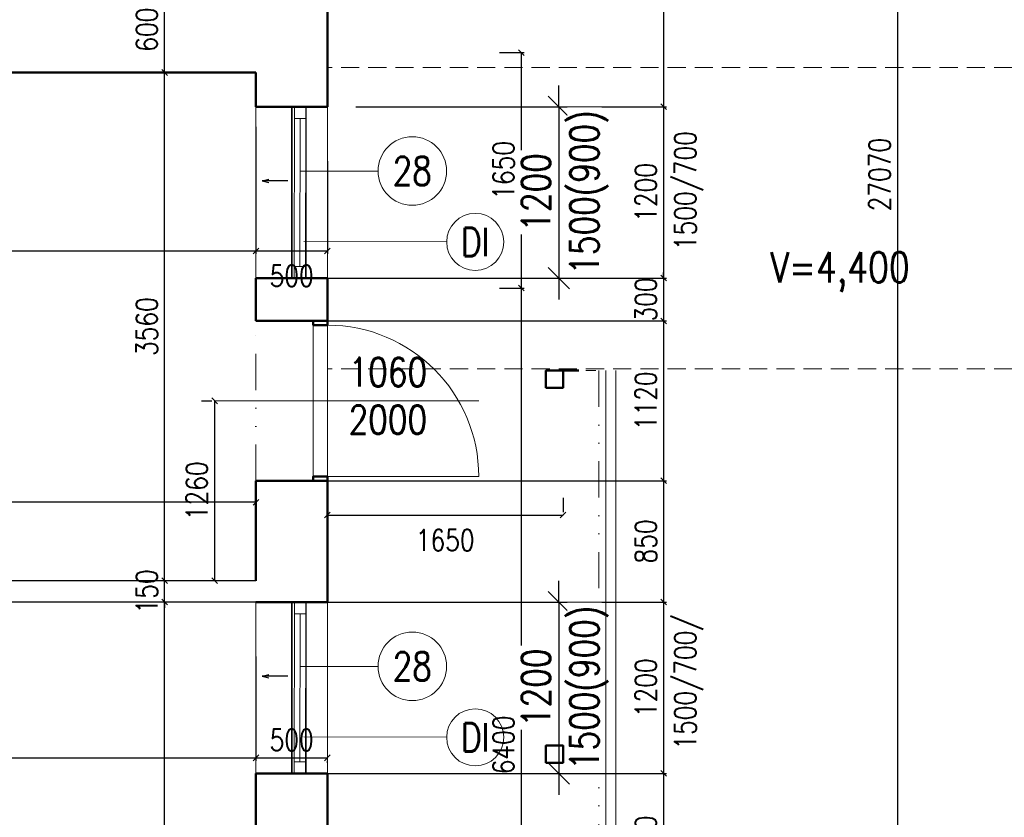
# Model space of a CAD drawing. Header units: millimetres. Extents: x -238874 to 551972, y -298952 to 658415.
# Tile 93 of 256: x 25413 to 32308, y 54303 to 59890. Entities that reach past the tile are written whole.
import ezdxf
from ezdxf.enums import TextEntityAlignment as Align

# ---------------------------------------------------------------- set-up
doc = ezdxf.new("R2010")
doc.units = ezdxf.units.MM
doc.header["$LTSCALE"] = 20
doc.linetypes.add('DIVIDE', pattern=[31.75, 12.7, -6.35, 0, -6.35, 0, -6.35])
doc.linetypes.add('HIDDEN', pattern=[9.525, 6.35, -3.175])
doc.layers.add('00_HEDVIKA_DEMOLICE', color=2, linetype='Continuous', lineweight=30, transparency=0.3)
for name, color, linetype, lineweight in [('00_HEDVIKA_OBRYS', 1, 'Continuous', 50), ('CKBUBLINY', 1, 'Continuous', 18), ('CKBUBLINY DEMOLICE', 4, 'Continuous', 18), ('CKBUBLINY_POPIS', 3, 'Continuous', 25), ('CKKOTY', 3, 'Continuous', 18), ('CKOKNA', 30, 'Continuous', 18), ('CKSYMBOLY', 21, 'Continuous', 25), ('HEDVIKA_OKNA_PARAPET', 70, 'Continuous', 18), ('NOSNÉ', 8, 'Continuous', 50), ('PRUCHODY', 7, 'Continuous', 18)]:
    doc.layers.add(name, color=color, linetype=linetype, lineweight=lineweight)
for name, color, linetype in [('CZ', 255, 'Continuous'), ('KOTY', 8, 'Continuous'), ('ZDP', 50, 'Continuous')]:
    doc.layers.add(name, color=color, linetype=linetype)
doc.styles.add('SIMPLEX', font='SIMPLEX.shx', dxfattribs={"width": 0.8, "bigfont": 'CAD13.shx'})
doc.styles.get("Standard").update_dxf_attribs({"font": 'simplex.shx', "width": 0.8})
doc.dimstyles.new('CADKON', dxfattribs={"dimscale": 100, "dimtxt": 2, "dimasz": 1.5, "dimexe": 0, "dimexo": 2, "dimgap": 0.6, "dimtad": 1, "dimrnd": 1, "dimtxsty": 'Standard', "dimblk1": 'OBLIQUE', "dimblk2": 'OBLIQUE', "dimsah": 1, "dimcen": 2.5, "dimadec": 1, "dimazin": 2, "dimtfac": 1, "dimtix": 1, "dimtmove": 2, "dimatfit": 3, "dimldrblk": 'OPEN30', "dimfxl": 5, "dimtfill": 1, "dimtolj": 1, "dimarcsym": 0})
doc.dimstyles.new('CKA', dxfattribs={"dimtxt": 200, "dimasz": 40, "dimexe": 20, "dimexo": 0.2, "dimgap": 50, "dimtad": 1, "dimdec": 0, "dimrnd": 1, "dimzin": 0, "dimdsep": 46, "dimtxsty": 'Standard', "dimblk1": 'OBLIQUE', "dimblk2": 'OBLIQUE', "dimsah": 1, "dimcen": 0.09, "dimclrd": 253, "dimclre": 253, "dimclrt": 253, "dimadec": 0, "dimazin": 0, "dimtfac": 1, "dimtdec": 0, "dimtix": 1, "dimtmove": 2, "dimatfit": 3, "dimfxl": 1, "dimtolj": 1, "dimtzin": 0, "dimarcsym": 0})

# ---------------------------------------------------------------- blocks, each defined once
blk = doc.blocks.new('_OBLIQUE')
at = {"color": 0, "linetype": 'ByBlock'}
blk.add_line((-0.5, -0.5), (0.5, 0.5), dxfattribs=at)
blk = doc.blocks.new('*D377')
at = {"layer": 'DEFPOINTS', "color": 0, "transparency": 16777216}
for p in [(28393, 58010), (28926.7, 58010), (28548, 51610)]:
    blk.add_point(p, dxfattribs=at)
at = {"layer": 'KOTY', "lineweight": -2, "transparency": 16777216}
for p, q in [((28773.7, 58010), (28946.7, 58010)), ((28926.7, 51610), (28926.7, 58010))]:
    blk.add_line(p, q, dxfattribs=at)
at = {"layer": 'KOTY', "lineweight": -2, "transparency": 16777216, "xscale": 40, "yscale": 40, "zscale": 40}
for p, rotation in [((28926.7, 58010), 90), ((28926.7, 51610), 270)]:
    blk.add_blockref('_OBLIQUE', p, dxfattribs=dict(at, rotation=rotation))
at = {"layer": 'KOTY', "transparency": 16777216, "insert": (28801.7, 54810), "char_height": 150, "attachment_point": 5, "rotation": 90, "style": 'SIMPLEX'}
blk.add_mtext('\\A1;6400', dxfattribs=at)
blk = doc.blocks.new('*D378')
at = {"layer": 'DEFPOINTS', "color": 0, "transparency": 16777216}
for p in [(27068, 55810), (27068, 54610), (29922.3, 54610)]:
    blk.add_point(p, dxfattribs=at)
at = {"layer": 'KOTY', "lineweight": -2, "transparency": 16777216}
for p, q in [((29922.3, 55810), (29922.3, 54610)), ((27448.7, 54610), (29942.3, 54610))]:
    blk.add_line(p, q, dxfattribs=at)
at = {"layer": 'KOTY', "lineweight": -2, "transparency": 16777216, "xscale": 40, "yscale": 40, "zscale": 40}
for p, rotation in [((29922.3, 55810), 90), ((29922.3, 54610), 270)]:
    blk.add_blockref('_OBLIQUE', p, dxfattribs=dict(at, rotation=rotation))
at = {"layer": 'KOTY', "transparency": 16777216, "insert": (29797.3, 55210), "char_height": 150, "attachment_point": 5, "rotation": 90, "style": 'SIMPLEX'}
blk.add_mtext('\\A1;1200', dxfattribs=at)
blk = doc.blocks.new('*D380')
at = {"layer": 'DEFPOINTS', "color": 0, "transparency": 16777216}
for p in [(26428.1, 55810), (27068, 55810), (27068, 52190)]:
    blk.add_point(p, dxfattribs=at)
at = {"layer": 'KOTY', "lineweight": -2, "transparency": 16777216}
for p, q in [((26687.2, 55810), (26408.1, 55810)), ((26428.1, 52190), (26428.1, 55810))]:
    blk.add_line(p, q, dxfattribs=at)
at = {"layer": 'KOTY', "lineweight": -2, "transparency": 16777216, "xscale": 40, "yscale": 40, "zscale": 40}
for p, rotation in [((26428.1, 55810), 90), ((26428.1, 52190), 270)]:
    blk.add_blockref('_OBLIQUE', p, dxfattribs=dict(at, rotation=rotation))
at = {"layer": 'KOTY', "transparency": 16777216, "insert": (26303.1, 54000), "char_height": 150, "attachment_point": 5, "rotation": 90, "style": 'SIMPLEX'}
blk.add_mtext('\\A1;3620', dxfattribs=at)
blk = doc.blocks.new('*D383')
at = {"layer": 'DEFPOINTS', "color": 0, "transparency": 16777216}
for p in [(27068, 55810), (27568, 55064.3), (27568, 54719.3)]:
    blk.add_point(p, dxfattribs=at)
at = {"layer": 'KOTY', "lineweight": -2, "transparency": 16777216}
for p, q in [((27068, 54719.3), (27568, 54719.3)), ((27568, 54683.5), (27568, 54699.3))]:
    blk.add_line(p, q, dxfattribs=at)
at = {"layer": 'KOTY', "lineweight": -2, "transparency": 16777216, "xscale": 40, "yscale": 40, "zscale": 40, "rotation": 180}
blk.add_blockref('_OBLIQUE', (27068, 54719.3), dxfattribs=at)
at = {"layer": 'KOTY', "lineweight": -2, "transparency": 16777216, "xscale": 40, "yscale": 40, "zscale": 40}
blk.add_blockref('_OBLIQUE', (27568, 54719.3), dxfattribs=at)
at = {"layer": 'KOTY', "transparency": 16777216, "insert": (27318, 54844.3), "char_height": 150, "attachment_point": 5, "style": 'SIMPLEX'}
blk.add_mtext('\\A1;500', dxfattribs=at)
blk = doc.blocks.new('*D384')
at = {"layer": 'DEFPOINTS', "color": 0, "transparency": 16777216}
for p in [(27068, 55810), (27068, 54719.3), (22438, 54410)]:
    blk.add_point(p, dxfattribs=at)
at = {"layer": 'KOTY', "lineweight": -2, "transparency": 16777216}
for p, q in [((27068, 55429.3), (27068, 54699.3)), ((22438, 54719.3), (27068, 54719.3))]:
    blk.add_line(p, q, dxfattribs=at)
at = {"layer": 'KOTY', "lineweight": -2, "transparency": 16777216, "xscale": 40, "yscale": 40, "zscale": 40, "rotation": 180}
blk.add_blockref('_OBLIQUE', (22438, 54719.3), dxfattribs=at)
at = {"layer": 'KOTY', "lineweight": -2, "transparency": 16777216, "xscale": 40, "yscale": 40, "zscale": 40}
blk.add_blockref('_OBLIQUE', (27068, 54719.3), dxfattribs=at)
at = {"layer": 'KOTY', "transparency": 16777216, "insert": (24753, 54844.3), "char_height": 150, "attachment_point": 5, "style": 'SIMPLEX'}
blk.add_mtext('\\A1;4630', dxfattribs=at)
blk = doc.blocks.new('*D439')
at = {"layer": 'DEFPOINTS', "color": 0, "transparency": 16777216}
for p in [(27068, 54610), (27068, 53710), (29922.3, 53710)]:
    blk.add_point(p, dxfattribs=at)
at = {"layer": 'KOTY', "lineweight": -2, "transparency": 16777216}
for p, q in [((29922.3, 54610), (29922.3, 53710)), ((27448.7, 53710), (29942.3, 53710))]:
    blk.add_line(p, q, dxfattribs=at)
at = {"layer": 'KOTY', "lineweight": -2, "transparency": 16777216, "xscale": 40, "yscale": 40, "zscale": 40}
for p, rotation in [((29922.3, 54610), 90), ((29922.3, 53710), 270)]:
    blk.add_blockref('_OBLIQUE', p, dxfattribs=dict(at, rotation=rotation))
at = {"layer": 'KOTY', "transparency": 16777216, "insert": (29797.3, 54160), "char_height": 150, "attachment_point": 5, "rotation": 90, "style": 'SIMPLEX'}
blk.add_mtext('\\A1;900', dxfattribs=at)
blk = doc.blocks.new('*D443')
at = {"layer": 'DEFPOINTS', "color": 0, "transparency": 16777216}
for p in [(27068, 59520), (17438, 58870), (27068, 58270)]:
    blk.add_point(p, dxfattribs=at)
at = {"layer": 'KOTY', "lineweight": -2, "transparency": 16777216}
for p, q in [((27068, 59139.3), (27068, 58250)), ((17438, 58270), (27068, 58270))]:
    blk.add_line(p, q, dxfattribs=at)
at = {"layer": 'KOTY', "lineweight": -2, "transparency": 16777216, "xscale": 40, "yscale": 40, "zscale": 40, "rotation": 180}
blk.add_blockref('_OBLIQUE', (17438, 58270), dxfattribs=at)
at = {"layer": 'KOTY', "lineweight": -2, "transparency": 16777216, "xscale": 40, "yscale": 40, "zscale": 40}
blk.add_blockref('_OBLIQUE', (27068, 58270), dxfattribs=at)
at = {"layer": 'KOTY', "transparency": 16777216, "insert": (22253, 58395), "char_height": 150, "attachment_point": 5, "style": 'SIMPLEX'}
blk.add_mtext('\\A1;9630', dxfattribs=at)
blk = doc.blocks.new('*D459')
at = {"layer": 'DEFPOINTS', "color": 0, "transparency": 16777216}
for p in [(23188, 56510), (23188, 55960), (27068, 55960)]:
    blk.add_point(p, dxfattribs=at)
at = {"layer": 'KOTY', "lineweight": -2, "transparency": 16777216}
for p, q in [((23188, 56340.8), (23188, 56530)), ((27068, 56510), (23188, 56510))]:
    blk.add_line(p, q, dxfattribs=at)
at = {"layer": 'KOTY', "lineweight": -2, "transparency": 16777216, "xscale": 40, "yscale": 40, "zscale": 40, "rotation": 180}
blk.add_blockref('_OBLIQUE', (23188, 56510), dxfattribs=at)
at = {"layer": 'KOTY', "lineweight": -2, "transparency": 16777216, "xscale": 40, "yscale": 40, "zscale": 40}
blk.add_blockref('_OBLIQUE', (27068, 56510), dxfattribs=at)
at = {"layer": 'KOTY', "transparency": 16777216, "insert": (25128, 56635), "char_height": 150, "attachment_point": 5, "style": 'SIMPLEX'}
blk.add_mtext('\\A1;3880', dxfattribs=at)
blk = doc.blocks.new('*D463')
at = {"layer": 'DEFPOINTS', "color": 0, "transparency": 16777216}
for p in [(28393, 59660), (28926.7, 59660), (28393, 58010)]:
    blk.add_point(p, dxfattribs=at)
at = {"layer": 'KOTY', "lineweight": -2, "transparency": 16777216}
for p, q in [((28773.7, 59660), (28946.7, 59660)), ((28926.7, 58010), (28926.7, 59660))]:
    blk.add_line(p, q, dxfattribs=at)
at = {"layer": 'KOTY', "lineweight": -2, "transparency": 16777216, "xscale": 40, "yscale": 40, "zscale": 40}
for p, rotation in [((28926.7, 59660), 90), ((28926.7, 58010), 270)]:
    blk.add_blockref('_OBLIQUE', p, dxfattribs=dict(at, rotation=rotation))
at = {"layer": 'KOTY', "transparency": 16777216, "insert": (28801.7, 58835), "char_height": 150, "attachment_point": 5, "rotation": 90, "style": 'SIMPLEX'}
blk.add_mtext('\\A1;1650', dxfattribs=at)
blk = doc.blocks.new('*D464')
at = {"layer": 'DEFPOINTS', "color": 0, "transparency": 16777216}
for p in [(27568, 57429.9), (29218, 56419.9), (29218, 56159.9)]:
    blk.add_point(p, dxfattribs=at)
at = {"layer": 'KOTY', "lineweight": -2, "transparency": 16777216}
for p, q in [((29218, 56540.7), (29218, 56439.9)), ((27568, 56419.9), (29218, 56419.9))]:
    blk.add_line(p, q, dxfattribs=at)
at = {"layer": 'KOTY', "lineweight": -2, "transparency": 16777216, "xscale": 40, "yscale": 40, "zscale": 40, "rotation": 180}
blk.add_blockref('_OBLIQUE', (27568, 56419.9), dxfattribs=at)
at = {"layer": 'KOTY', "lineweight": -2, "transparency": 16777216, "xscale": 40, "yscale": 40, "zscale": 40}
blk.add_blockref('_OBLIQUE', (29218, 56419.9), dxfattribs=at)
at = {"layer": 'KOTY', "transparency": 16777216, "insert": (28393, 56244.9), "char_height": 150, "attachment_point": 5, "style": 'SIMPLEX'}
blk.add_mtext('\\A1;1650', dxfattribs=at)
blk = doc.blocks.new('*D465')
at = {"layer": 'DEFPOINTS', "color": 0, "transparency": 16777216}
for p in [(26779.1, 57220), (27068, 57220), (27068, 55960)]:
    blk.add_point(p, dxfattribs=at)
at = {"layer": 'KOTY', "lineweight": -2, "transparency": 16777216}
for p, q in [((26687.2, 57220), (26759.1, 57220)), ((26779.1, 55960), (26779.1, 57220))]:
    blk.add_line(p, q, dxfattribs=at)
at = {"layer": 'KOTY', "lineweight": -2, "transparency": 16777216, "xscale": 40, "yscale": 40, "zscale": 40}
for p, rotation in [((26779.1, 57220), 90), ((26779.1, 55960), 270)]:
    blk.add_blockref('_OBLIQUE', p, dxfattribs=dict(at, rotation=rotation))
at = {"layer": 'KOTY', "transparency": 16777216, "insert": (26654.1, 56590), "char_height": 150, "attachment_point": 5, "rotation": 90, "style": 'SIMPLEX'}
blk.add_mtext('\\A1;1260', dxfattribs=at)
blk = doc.blocks.new('*D467')
at = {"layer": 'DEFPOINTS', "color": 0, "transparency": 16777216}
for p in [(26428.1, 60120), (26968, 60120), (27068, 59520)]:
    blk.add_point(p, dxfattribs=at)
at = {"layer": 'KOTY', "lineweight": -2, "transparency": 16777216}
for p, q in [((26587.2, 60120), (26408.1, 60120)), ((26428.1, 59520), (26428.1, 60120))]:
    blk.add_line(p, q, dxfattribs=at)
at = {"layer": 'KOTY', "lineweight": -2, "transparency": 16777216, "xscale": 40, "yscale": 40, "zscale": 40}
for p, rotation in [((26428.1, 60120), 90), ((26428.1, 59520), 270)]:
    blk.add_blockref('_OBLIQUE', p, dxfattribs=dict(at, rotation=rotation))
at = {"layer": 'KOTY', "transparency": 16777216, "insert": (26303.1, 59820), "char_height": 150, "attachment_point": 5, "rotation": 90, "style": 'SIMPLEX'}
blk.add_mtext('\\A1;600', dxfattribs=at)
blk = doc.blocks.new('*D468')
at = {"layer": 'DEFPOINTS', "color": 0, "transparency": 16777216}
for p in [(26428.1, 59520), (27068, 59520), (27068, 55960)]:
    blk.add_point(p, dxfattribs=at)
at = {"layer": 'KOTY', "lineweight": -2, "transparency": 16777216}
for p, q in [((26687.2, 59520), (26408.1, 59520)), ((26428.1, 55960), (26428.1, 59520))]:
    blk.add_line(p, q, dxfattribs=at)
at = {"layer": 'KOTY', "lineweight": -2, "transparency": 16777216, "xscale": 40, "yscale": 40, "zscale": 40}
for p, rotation in [((26428.1, 59520), 90), ((26428.1, 55960), 270)]:
    blk.add_blockref('_OBLIQUE', p, dxfattribs=dict(at, rotation=rotation))
at = {"layer": 'KOTY', "transparency": 16777216, "insert": (26303.1, 57740), "char_height": 150, "attachment_point": 5, "rotation": 90, "style": 'SIMPLEX'}
blk.add_mtext('\\A1;3560', dxfattribs=at)
blk = doc.blocks.new('*D469')
at = {"layer": 'DEFPOINTS', "color": 0, "transparency": 16777216}
for p in [(26428.1, 55960), (27068, 55960), (27068, 55810)]:
    blk.add_point(p, dxfattribs=at)
at = {"layer": 'KOTY', "lineweight": -2, "transparency": 16777216}
for p, q in [((26428.1, 55960), (26428.1, 56000)), ((26687.2, 55960), (26408.1, 55960)), ((26428.1, 55810), (26428.1, 55960)), ((26428.1, 55810), (26428.1, 55770))]:
    blk.add_line(p, q, dxfattribs=at)
at = {"layer": 'KOTY', "lineweight": -2, "transparency": 16777216, "xscale": 40, "yscale": 40, "zscale": 40}
for p, rotation in [((26428.1, 55960), 270), ((26428.1, 55810), 90)]:
    blk.add_blockref('_OBLIQUE', p, dxfattribs=dict(at, rotation=rotation))
at = {"layer": 'KOTY', "transparency": 16777216, "insert": (26303.1, 55885), "char_height": 150, "attachment_point": 5, "rotation": 90, "style": 'SIMPLEX'}
blk.add_mtext('\\A1;150', dxfattribs=at)
blk = doc.blocks.new('*D470')
at = {"layer": 'DEFPOINTS', "color": 0, "transparency": 16777216}
for p in [(27068, 56660), (27068, 55810), (29922.3, 55810)]:
    blk.add_point(p, dxfattribs=at)
at = {"layer": 'KOTY', "lineweight": -2, "transparency": 16777216}
for p, q in [((29922.3, 56660), (29922.3, 55810)), ((27448.7, 55810), (29942.3, 55810))]:
    blk.add_line(p, q, dxfattribs=at)
at = {"layer": 'KOTY', "lineweight": -2, "transparency": 16777216, "xscale": 40, "yscale": 40, "zscale": 40}
for p, rotation in [((29922.3, 56660), 90), ((29922.3, 55810), 270)]:
    blk.add_blockref('_OBLIQUE', p, dxfattribs=dict(at, rotation=rotation))
at = {"layer": 'KOTY', "transparency": 16777216, "insert": (29797.3, 56235), "char_height": 150, "attachment_point": 5, "rotation": 90, "style": 'SIMPLEX'}
blk.add_mtext('\\A1;850', dxfattribs=at)
blk = doc.blocks.new('*D471')
at = {"layer": 'DEFPOINTS', "color": 0, "transparency": 16777216}
for p in [(27068, 57780), (27068, 56660), (29922.3, 56660)]:
    blk.add_point(p, dxfattribs=at)
at = {"layer": 'KOTY', "lineweight": -2, "transparency": 16777216}
for p, q in [((29922.3, 57780), (29922.3, 56660)), ((27448.7, 56660), (29942.3, 56660))]:
    blk.add_line(p, q, dxfattribs=at)
at = {"layer": 'KOTY', "lineweight": -2, "transparency": 16777216, "xscale": 40, "yscale": 40, "zscale": 40}
for p, rotation in [((29922.3, 57780), 90), ((29922.3, 56660), 270)]:
    blk.add_blockref('_OBLIQUE', p, dxfattribs=dict(at, rotation=rotation))
at = {"layer": 'KOTY', "transparency": 16777216, "insert": (29797.3, 57220), "char_height": 150, "attachment_point": 5, "rotation": 90, "style": 'SIMPLEX'}
blk.add_mtext('\\A1;1120', dxfattribs=at)
blk = doc.blocks.new('*D472')
at = {"layer": 'DEFPOINTS', "color": 0, "transparency": 16777216}
for p in [(27068, 58080), (27068, 57780), (29922.3, 57780)]:
    blk.add_point(p, dxfattribs=at)
at = {"layer": 'KOTY', "lineweight": -2, "transparency": 16777216}
for p, q in [((29922.3, 58080), (29922.3, 58120)), ((29922.3, 58080), (29922.3, 57780)), ((27448.7, 57780), (29942.3, 57780)), ((29922.3, 57780), (29922.3, 57740))]:
    blk.add_line(p, q, dxfattribs=at)
at = {"layer": 'KOTY', "lineweight": -2, "transparency": 16777216, "xscale": 40, "yscale": 40, "zscale": 40}
for p, rotation in [((29922.3, 58080), 270), ((29922.3, 57780), 90)]:
    blk.add_blockref('_OBLIQUE', p, dxfattribs=dict(at, rotation=rotation))
at = {"layer": 'KOTY', "transparency": 16777216, "insert": (29797.3, 57930), "char_height": 150, "attachment_point": 5, "rotation": 90, "style": 'SIMPLEX'}
blk.add_mtext('\\A1;300', dxfattribs=at)
blk = doc.blocks.new('*D473')
at = {"layer": 'DEFPOINTS', "color": 0, "transparency": 16777216}
for p in [(27068, 59280), (27068, 58080), (29922.3, 58080)]:
    blk.add_point(p, dxfattribs=at)
at = {"layer": 'KOTY', "lineweight": -2, "transparency": 16777216}
for p, q in [((29922.3, 59280), (29922.3, 58080)), ((27448.7, 58080), (29942.3, 58080))]:
    blk.add_line(p, q, dxfattribs=at)
at = {"layer": 'KOTY', "lineweight": -2, "transparency": 16777216, "xscale": 40, "yscale": 40, "zscale": 40}
for p, rotation in [((29922.3, 59280), 90), ((29922.3, 58080), 270)]:
    blk.add_blockref('_OBLIQUE', p, dxfattribs=dict(at, rotation=rotation))
at = {"layer": 'KOTY', "transparency": 16777216, "insert": (29797.3, 58680), "char_height": 150, "attachment_point": 5, "rotation": 90, "style": 'SIMPLEX'}
blk.add_mtext('\\A1;1200', dxfattribs=at)
blk = doc.blocks.new('*D474')
at = {"layer": 'DEFPOINTS', "color": 0, "transparency": 16777216}
for p in [(27568, 61100), (27762.4, 59280), (29922.3, 59280)]:
    blk.add_point(p, dxfattribs=at)
at = {"layer": 'KOTY', "lineweight": -2, "transparency": 16777216}
for p, q in [((29922.3, 61100), (29922.3, 59280)), ((28143.2, 59280), (29942.3, 59280))]:
    blk.add_line(p, q, dxfattribs=at)
at = {"layer": 'KOTY', "lineweight": -2, "transparency": 16777216, "xscale": 40, "yscale": 40, "zscale": 40}
for p, rotation in [((29922.3, 61100), 90), ((29922.3, 59280), 270)]:
    blk.add_blockref('_OBLIQUE', p, dxfattribs=dict(at, rotation=rotation))
at = {"layer": 'KOTY', "transparency": 16777216, "insert": (29797.3, 60190), "char_height": 150, "attachment_point": 5, "rotation": 90, "style": 'SIMPLEX'}
blk.add_mtext('\\A1;1820', dxfattribs=at)
blk = doc.blocks.new('*D475')
at = {"layer": 'DEFPOINTS', "color": 0, "transparency": 16777216}
for p in [(27068, 59520), (27568, 59280), (27568, 58270)]:
    blk.add_point(p, dxfattribs=at)
at = {"layer": 'KOTY', "lineweight": -2, "transparency": 16777216}
for p, q in [((27568, 58899.3), (27568, 58250)), ((27068, 58270), (27568, 58270))]:
    blk.add_line(p, q, dxfattribs=at)
at = {"layer": 'KOTY', "lineweight": -2, "transparency": 16777216, "xscale": 40, "yscale": 40, "zscale": 40, "rotation": 180}
blk.add_blockref('_OBLIQUE', (27068, 58270), dxfattribs=at)
at = {"layer": 'KOTY', "lineweight": -2, "transparency": 16777216, "xscale": 40, "yscale": 40, "zscale": 40}
blk.add_blockref('_OBLIQUE', (27568, 58270), dxfattribs=at)
at = {"layer": 'KOTY', "transparency": 16777216, "insert": (27318, 58095), "char_height": 150, "attachment_point": 5, "style": 'SIMPLEX'}
blk.add_mtext('\\A1;500', dxfattribs=at)
blk = doc.blocks.new('*D703')
at = {"layer": 'DEFPOINTS', "color": 0, "transparency": 16777216}
for p in [(33538, 72340), (31560.3, 45270), (33538, 45270)]:
    blk.add_point(p, dxfattribs=at)
at = {"layer": 'KOTY', "lineweight": -2, "transparency": 16777216}
for p, q in [((31560.3, 72340), (31560.3, 45270)), ((33157.2, 45270), (31540.3, 45270))]:
    blk.add_line(p, q, dxfattribs=at)
at = {"layer": 'KOTY', "lineweight": -2, "transparency": 16777216, "xscale": 40, "yscale": 40, "zscale": 40}
for p, rotation in [((31560.3, 72340), 90), ((31560.3, 45270), 270)]:
    blk.add_blockref('_OBLIQUE', p, dxfattribs=dict(at, rotation=rotation))
at = {"layer": 'KOTY', "transparency": 16777216, "insert": (31435.3, 58805), "char_height": 150, "attachment_point": 5, "rotation": 90, "style": 'SIMPLEX'}
blk.add_mtext('\\A1;27070', dxfattribs=at)
blk = doc.blocks.new('*D3506')
at = {"layer": 'CKKOTY', "color": 0, "lineweight": -2, "transparency": 16777216}
for p, q in [((29188.6, 59280), (29188.6, 59430)), ((27768, 59280), (29188.6, 59280)), ((29188.6, 59280), (29188.6, 58080)), ((27768, 58080), (29188.6, 58080)), ((29188.6, 58080), (29188.6, 57930))]:
    blk.add_line(p, q, dxfattribs=at)
at = {"layer": 'DEFPOINTS', "color": 0, "transparency": 16777216}
for p in [(27568, 59280), (27568, 58080), (29188.6, 58080)]:
    blk.add_point(p, dxfattribs=at)
at = {"layer": 'CKKOTY', "color": 0, "lineweight": -2, "transparency": 16777216, "xscale": 150, "yscale": 150, "zscale": 150}
for p, rotation in [((29188.6, 59280), 270), ((29188.6, 58080), 90)]:
    blk.add_blockref('_OBLIQUE', p, dxfattribs=dict(at, rotation=rotation))
at = {"layer": 'CKKOTY', "color": 0, "transparency": 16777216, "insert": (29028.6, 58680), "char_height": 200, "attachment_point": 5, "rotation": 90, "bg_fill": 3, "box_fill_scale": 1.1, "bg_fill_color": 256, "bg_fill_true_color": 13158600, "bg_fill_transparency": 0}
blk.add_mtext('\\A1;1200', dxfattribs=at)
at = {"layer": 'CKKOTY', "color": 0, "transparency": 16777216, "insert": (29401, 58680), "char_height": 200, "attachment_point": 5, "rotation": 90, "bg_fill": 3, "box_fill_scale": 1.1, "bg_fill_color": 256, "bg_fill_true_color": 13158600, "bg_fill_transparency": 0}
blk.add_mtext('\\A1;1500(900)', dxfattribs=at)
blk = doc.blocks.new('_Open30')
at = {"color": 0, "lineweight": -2}
for p, q in [((-1, 0.268), (0, 0)), ((0, 0), (-1, -0.268)), ((0, 0), (-1, 0))]:
    blk.add_line(p, q, dxfattribs=at)
blk = doc.blocks.new('*D3510')
at = {"layer": 'CKKOTY', "color": 0, "lineweight": -2, "transparency": 16777216}
for p, q in [((29188.6, 55810), (29188.6, 55960)), ((27768, 55810), (29188.6, 55810)), ((29188.6, 55810), (29188.6, 54610)), ((27768, 54610), (29188.6, 54610)), ((29188.6, 54610), (29188.6, 54460))]:
    blk.add_line(p, q, dxfattribs=at)
at = {"layer": 'DEFPOINTS', "color": 0, "transparency": 16777216}
for p in [(27568, 55810), (27568, 54610), (29188.6, 54610)]:
    blk.add_point(p, dxfattribs=at)
at = {"layer": 'CKKOTY', "color": 0, "lineweight": -2, "transparency": 16777216, "xscale": 150, "yscale": 150, "zscale": 150}
for p, rotation in [((29188.6, 55810), 270), ((29188.6, 54610), 90)]:
    blk.add_blockref('_OBLIQUE', p, dxfattribs=dict(at, rotation=rotation))
at = {"layer": 'CKKOTY', "color": 0, "transparency": 16777216, "insert": (29028.6, 55210), "char_height": 200, "attachment_point": 5, "rotation": 90, "bg_fill": 3, "box_fill_scale": 1.1, "bg_fill_color": 256, "bg_fill_true_color": 13158600, "bg_fill_transparency": 0}
blk.add_mtext('\\A1;1200', dxfattribs=at)
at = {"layer": 'CKKOTY', "color": 0, "transparency": 16777216, "insert": (29401, 55210), "char_height": 200, "attachment_point": 5, "rotation": 90, "bg_fill": 3, "box_fill_scale": 1.1, "bg_fill_color": 256, "bg_fill_true_color": 13158600, "bg_fill_transparency": 0}
blk.add_mtext('\\A1;1500(900)', dxfattribs=at)
blk = doc.blocks.new('*U3302')
at = {"color": 0, "linetype": 'ByBlock', "lineweight": -2}
for p, q in [((-225, 0), (-80, 0)), ((225, 0), (103, 30)), ((225, 0), (103, -30)), ((-80, 0), (27, 0)), ((27, 0), (225, 0))]:
    blk.add_line(p, q, dxfattribs=at)
at = {"color": 0, "linetype": 'Continuous', "lineweight": -2, "flags": 8}
blk.add_attdef('SPÁD', text='', height=100, dxfattribs=at).set_placement((0, 40), align=Align.CENTER)
blk = doc.blocks.new('CK_BUBBLE_1_0_0')
at = {"color": 0, "linetype": 'ByBlock', "lineweight": -2}
blk.add_circle((0, 0), 1, dxfattribs=at)

msp = doc.modelspace()

# ---------------------------------------------------------------- linework, layer by layer
at = {"layer": '00_HEDVIKA_DEMOLICE'}
for p, q in [((27316.911, 59280.047), (27316.911, 58080.047)), ((27317.962, 59280.047), (27317.962, 58080.047)), ((27317.962, 59280.047), (27317.962, 58080.047)), ((27416.911, 59280.047), (27416.911, 58080.047)), ((27316.911, 55810.047), (27316.911, 54610.047)), ((27317.962, 55810.047), (27317.962, 54610.047)), ((27317.962, 55810.047), (27317.962, 54610.047)), ((27317.962, 55810.047), (27317.962, 54610.047)), ((27416.911, 55810.047), (27416.911, 54610.047))]:
    msp.add_line(p, q, dxfattribs=at)
at = {"layer": '00_HEDVIKA_OBRYS'}
for p, q in [((27416.911, 59280.047), (27067.962, 59280.047)), ((27416.911, 58080.047), (27067.962, 58080.047)), ((27416.911, 55810.047), (27067.962, 55810.047)), ((27416.911, 54610.047), (27067.962, 54610.047))]:
    msp.add_line(p, q, dxfattribs=at)
at = {"layer": 'CKBUBLINY'}
msp.add_line((27922.385, 55360.049), (27376.053, 55360.049), dxfattribs=at)
at = {"layer": 'CKOKNA'}
for p, q in [((27336.911, 59198.047), (27336.911, 59280.047)), ((27416.911, 59198.047), (27416.911, 59280.047)), ((27335.195, 58162.051), (27336.911, 59198.047)), ((27336.911, 59198.047), (27416.911, 59198.047)), ((27375.195, 58162.051), (27376.911, 59198.047)), ((27415.195, 58162.051), (27416.911, 59198.047)), ((27335.195, 58162.051), (27415.195, 58162.051)), ((27335.195, 58162.051), (27335.195, 58080.051)), ((27415.195, 58162.051), (27415.195, 58080.051)), ((27336.911, 55728.047), (27336.911, 55810.047)), ((27416.911, 55728.047), (27416.911, 55810.047)), ((27335.195, 54692.051), (27336.911, 55728.047)), ((27336.911, 55728.047), (27416.911, 55728.047)), ((27375.195, 54692.051), (27376.911, 55728.047)), ((27415.195, 54692.051), (27416.911, 55728.047)), ((27335.195, 54692.051), (27415.195, 54692.051)), ((27335.195, 54692.051), (27335.195, 54610.051)), ((27415.195, 54692.051), (27415.195, 54610.051))]:
    msp.add_line(p, q, dxfattribs=at)
at = {"layer": 'HEDVIKA_OKNA_PARAPET'}
for p, q in [((27067.962, 59280.047), (27067.962, 58080.047)), ((27067.962, 55810.047), (27067.962, 54610.047))]:
    msp.add_line(p, q, dxfattribs=at)
at = {"layer": 'NOSNÉ'}
for p, q in [((27567.962, 61100.047), (27567.962, 59280.047)), ((27067.962, 59520.047), (17437.962, 59520.047)), ((27067.962, 59280.047), (27067.962, 59520.047)), ((27567.962, 59280.047), (27067.962, 59280.047)), ((27567.962, 59280.047), (27067.962, 59280.047)), ((27067.962, 58080.047), (27067.962, 57780.047)), ((27567.962, 58080.047), (27067.962, 58080.047)), ((27567.962, 58080.047), (27067.962, 58080.047)), ((27567.962, 58080.047), (27567.962, 57780.047)), ((27567.962, 57780.047), (27067.962, 57780.047)), ((27567.962, 57750.047), (27467.962, 57750.047)), ((29327.962, 57432.247), (29217.962, 57432.247)), ((27567.962, 56690.047), (27467.962, 56690.047)), ((27067.962, 56660.047), (27067.962, 55960.047)), ((27567.962, 56660.047), (27067.962, 56660.047)), ((27567.962, 56660.047), (27567.962, 55810.047)), ((27567.962, 55810.047), (27067.962, 55810.047)), ((27067.962, 54610.047), (27067.962, 53710.047)), ((27567.962, 54610.047), (27067.962, 54610.047)), ((27567.962, 54610.047), (27567.962, 53710.047))]:
    msp.add_line(p, q, dxfattribs=at)
for points in [[(27467.962, 57750.047), (27567.962, 57750.047), (27567.962, 57780.047), (27467.962, 57780.047)], [(29097.962, 57312.247), (29217.962, 57312.247), (29217.962, 57432.247), (29097.962, 57432.247)], [(27467.962, 56660.047), (27567.962, 56660.047), (27567.962, 56690.047), (27467.962, 56690.047)], [(29097.962, 54685.047), (29217.962, 54685.047), (29217.962, 54805.047), (29097.962, 54805.047)]]:
    msp.add_lwpolyline(points, close=True, dxfattribs=at)
at = {"layer": 'PRUCHODY', "linetype": 'HIDDEN'}
for p, q in [((34267.962, 59555.463), (27567.962, 59555.463)), ((34267.962, 57444.632), (27567.962, 57444.632))]:
    msp.add_line(p, q, dxfattribs=at)
at = {"layer": 'PRUCHODY'}
for p, q in [((27567.962, 58080.047), (27567.962, 59330.047)), ((27067.962, 58080.047), (27067.962, 59280.047)), ((27567.962, 58080.047), (27567.962, 59280.047)), ((27567.962, 58080.047), (27067.962, 58080.047)), ((27567.962, 57780.047), (27067.962, 57780.047)), ((27467.962, 57780.047), (27467.962, 56660.047)), ((27567.962, 56660.047), (27567.962, 57780.047)), ((29377.962, 57432.247), (29447.962, 57432.247)), ((26775.934, 57220.047), (28627.962, 57220.047)), ((27567.962, 56690.047), (28627.962, 56690.047)), ((27567.962, 56660.047), (27067.962, 56660.047)), ((27067.962, 54610.047), (27067.962, 55810.047)), ((27067.962, 54610.047), (27067.962, 55810.047)), ((27567.962, 55810.047), (27567.962, 54610.047))]:
    msp.add_line(p, q, dxfattribs=at)
at = {"layer": 'PRUCHODY', "linetype": 'DIVIDE'}
for p, q in [((27067.962, 56660.047), (27067.962, 57780.047)), ((29467.962, 57431.527), (29467.962, 46809.327))]:
    msp.add_line(p, q, dxfattribs=at)
at = {"layer": 'PRUCHODY', "linetype": 'Continuous'}
for p, q in [((29517.962, 57431.527), (29517.962, 46809.327)), ((29587.962, 57431.527), (29587.962, 46809.327))]:
    msp.add_line(p, q, dxfattribs=at)
at = {"layer": 'PRUCHODY'}
msp.add_arc((27567.962, 56690.047), 1060, 0, 90, dxfattribs=at)
at = {"layer": 'ZDP'}
for p, q in [((27067.962, 55960.047), (23637.962, 55960.047)), ((27067.962, 55810.047), (23637.962, 55810.047))]:
    msp.add_line(p, q, dxfattribs=at)

# ---------------------------------------------------------------- block references
at = {"layer": 'CKSYMBOLY', "xscale": -0.4, "yscale": 0.4, "zscale": 0.4}
for p in [(27200.266, 58761.863), (27200.266, 55291.863)]:
    msp.add_blockref('*U3302', p, dxfattribs=at)

# ---------------------------------------------------------------- texts
at = {"layer": 'CZ', "color": 7, "attachment_point": 1}
for s, insert, char_height, width in [('V=4,400', (30669.648, 58261.966), 212.5, 3214.5), ('1060\\P2000', (27717.353, 57521.316), 200, 921.6)]:
    msp.add_mtext(s, dxfattribs=dict(at, insert=insert, char_height=char_height, width=width))
at = {"layer": 'KOTY', "char_height": 150, "width": 955.5, "attachment_point": 1, "rotation": 90}
for s, insert in [('1500/700', (29999.464, 58276.145)), ('1500/700/', (29999.464, 54776.888))]:
    msp.add_mtext(s, dxfattribs=dict(at, insert=insert))

# ---------------------------------------------------------------- dimensions: what is measured, and where the dimension line sits
at = {"layer": 'KOTY'}
for base, p1, p2, angle, text, picture, middle in [((31560.292, 45270.047), (33537.962, 72340.047), (33537.962, 45270.047), 90, '27070', '*D703', (31435.292, 58805.047)), ((29922.285, 59280.047), (27567.962, 61100.047), (27762.439, 59280.047), 270, '1820', '*D474', (29797.285, 60190.047)), ((26428.098, 60120.047), (27067.962, 59520.047), (26967.962, 60120.047), 90, '600', '*D467', (26303.098, 59820.047)), ((28926.718, 59660.047), (28392.962, 58010.047), (28392.962, 59660.047), 270, '1650', '*D463', (28801.718, 58835.047)), ((27067.962, 58270.047), (17437.962, 58870.047), (27067.962, 59520.047), 180, '9630', '*D443', (22252.962, 58395.047)), ((26428.098, 59520.047), (27067.962, 55960.047), (27067.962, 59520.047), 90, '3560', '*D468', (26303.098, 57740.047)), ((29922.285, 58080.047), (27067.962, 59280.047), (27067.962, 58080.047), 270, '1200', '*D473', (29797.285, 58680.047)), ((29922.285, 57780.047), (27067.962, 58080.047), (27067.962, 57780.047), 270, '300', '*D472', (29797.285, 57930.047)), ((28926.718, 58010.047), (28547.962, 51610.047), (28392.962, 58010.047), 270, '6400', '*D377', (28801.718, 54810.047)), ((29922.285, 56660.047), (27067.962, 57780.047), (27067.962, 56660.047), 270, '1120', '*D471', (29797.285, 57220.047)), ((26779.073, 57220.047), (27067.962, 55960.047), (27067.962, 57220.047), 90, '1260', '*D465', (26654.073, 56590.047)), ((29922.285, 55810.047), (27067.962, 56660.047), (27067.962, 55810.047), 270, '850', '*D470', (29797.285, 56235.047)), ((26428.098, 55960.047), (27067.962, 55810.047), (27067.962, 55960.047), 90, '150', '*D469', (26303.098, 55885.047)), ((26428.098, 55810.047), (27067.962, 52190.047), (27067.962, 55810.047), 90, '3620', '*D380', (26303.098, 54000.047)), ((29922.285, 54610.047), (27067.962, 55810.047), (27067.962, 54610.047), 270, '1200', '*D378', (29797.285, 55210.047)), ((29922.285, 53710.047), (27067.962, 54610.047), (27067.962, 53710.047), 270, '900', '*D439', (29797.285, 54160.047))]:
    dim = msp.add_linear_dim(base=base, p1=p1, p2=p2, angle=angle, text=text, dimstyle='CKA', override={"dimtxt": 150, "dimexo": 380.774374, "dimtxsty": 'SIMPLEX', "dimse1": 1, "dimclrd": 256, "dimclre": 256, "dimclrt": 256}, dxfattribs=at)
    dim.commit()
    dim.dimension.update_dxf_attribs({"geometry": picture, "text_midpoint": middle})
for base, p1, p2, text, picture, middle in [((27567.962, 58270.047), (27067.962, 59520.047), (27567.962, 59280.047), '500', '*D475', (27317.962, 58095.047)), ((29217.962, 56419.936), (27567.962, 57429.936), (29217.962, 56159.936), '1650', '*D464', (28392.962, 56244.936))]:
    dim = msp.add_linear_dim(base=base, p1=p1, p2=p2, angle=180, text=text, dimstyle='CKA', override={"dimtxt": 150, "dimexo": 380.774374, "dimtxsty": 'SIMPLEX', "dimse1": 1, "dimclrd": 256, "dimclre": 256, "dimclrt": 256}, dxfattribs=at)
    dim.commit()
    dim.dimension.update_dxf_attribs({"geometry": picture, "text_midpoint": middle, "dimtype": 160})
for base, p1, p2, text, picture, middle in [((23187.962, 56510.047), (27067.962, 55960.047), (23187.962, 55960.047), '3880', '*D459', (25127.962, 56635.047)), ((27067.962, 54719.331), (22437.962, 54410.047), (27067.962, 55810.047), '4630', '*D384', (24752.962, 54844.331)), ((27567.962, 54719.331), (27067.962, 55810.047), (27567.962, 55064.302), '500', '*D383', (27317.962, 54844.331))]:
    dim = msp.add_linear_dim(base=base, p1=p1, p2=p2, text=text, dimstyle='CKA', override={"dimtxt": 150, "dimexo": 380.774374, "dimtxsty": 'SIMPLEX', "dimse1": 1, "dimclrd": 256, "dimclre": 256, "dimclrt": 256}, dxfattribs=at)
    dim.commit()
    dim.dimension.update_dxf_attribs({"geometry": picture, "text_midpoint": middle})

# ---------------------------------------------------------------- next in the draw order: dimensions: what is measured, and where the dimension line sits
at = {"layer": 'CKKOTY'}
for base, p1, p2, picture, middle in [((29188.6, 58080.047), (27567.962, 59280.047), (27567.962, 58080.047), '*D3506', (29188.6, 58680.047)), ((29188.6, 54610.047), (27567.962, 55810.047), (27567.962, 54610.047), '*D3510', (29188.6, 55210.047))]:
    dim = msp.add_linear_dim(base=base, p1=p1, p2=p2, angle=90, text='<>\\X1500(900)', dimstyle='CADKON', override={"dimtmove": 2}, dxfattribs=at)
    dim.commit()
    dim.dimension.update_dxf_attribs({"geometry": picture, "text_midpoint": middle})

# ---------------------------------------------------------------- next in the draw order: linework, layer by layer
at = {"layer": 'CKBUBLINY'}
msp.add_line((27922.385, 58830.049), (27376.053, 58830.049), dxfattribs=at)
at = {"layer": 'CKBUBLINY DEMOLICE'}
for p, q in [((28403.459, 58333.402), (27403.462, 58335.735)), ((28403.459, 54863.402), (27403.462, 54865.735))]:
    msp.add_line(p, q, dxfattribs=at)

# ---------------------------------------------------------------- next in the draw order: block references
at = {"layer": 'CKBUBLINY'}
ref = msp.add_blockref('CK_BUBBLE_1_0_0', (28162.385, 58830.049), dxfattribs=dict(at, xscale=240, yscale=240, zscale=240))
ref.add_attrib('NUM1', '28', dxfattribs={"layer": 'CKBUBLINY_POPIS', "height": 200, "width": 0.8, "flags": 8}).set_placement((28162.385, 58830.049), align=Align.MIDDLE_CENTER)
ref = msp.add_blockref('CK_BUBBLE_1_0_0', (28162.385, 55360.049), dxfattribs=dict(at, xscale=240, yscale=240, zscale=240))
ref.add_attrib('NUM1', '28', dxfattribs={"layer": 'CKBUBLINY_POPIS', "height": 200, "width": 0.8, "flags": 8}).set_placement((28162.385, 55360.049), align=Align.MIDDLE_CENTER)
at = {"layer": 'CKBUBLINY DEMOLICE'}
ref = msp.add_blockref('CK_BUBBLE_1_0_0', (28603.459, 58332.935), dxfattribs=dict(at, xscale=200, yscale=200, zscale=200))
ref.add_attrib('NUM1', 'DI', dxfattribs={"height": 200, "width": 0.8, "flags": 8}).set_placement((28603.459, 58332.935), align=Align.MIDDLE_CENTER)
ref = msp.add_blockref('CK_BUBBLE_1_0_0', (28603.459, 54862.935), dxfattribs=dict(at, xscale=200, yscale=200, zscale=200))
ref.add_attrib('NUM1', 'DI', dxfattribs={"height": 200, "width": 0.8, "flags": 8}).set_placement((28603.459, 54862.935), align=Align.MIDDLE_CENTER)

doc.saveas('drawing.dxf')
